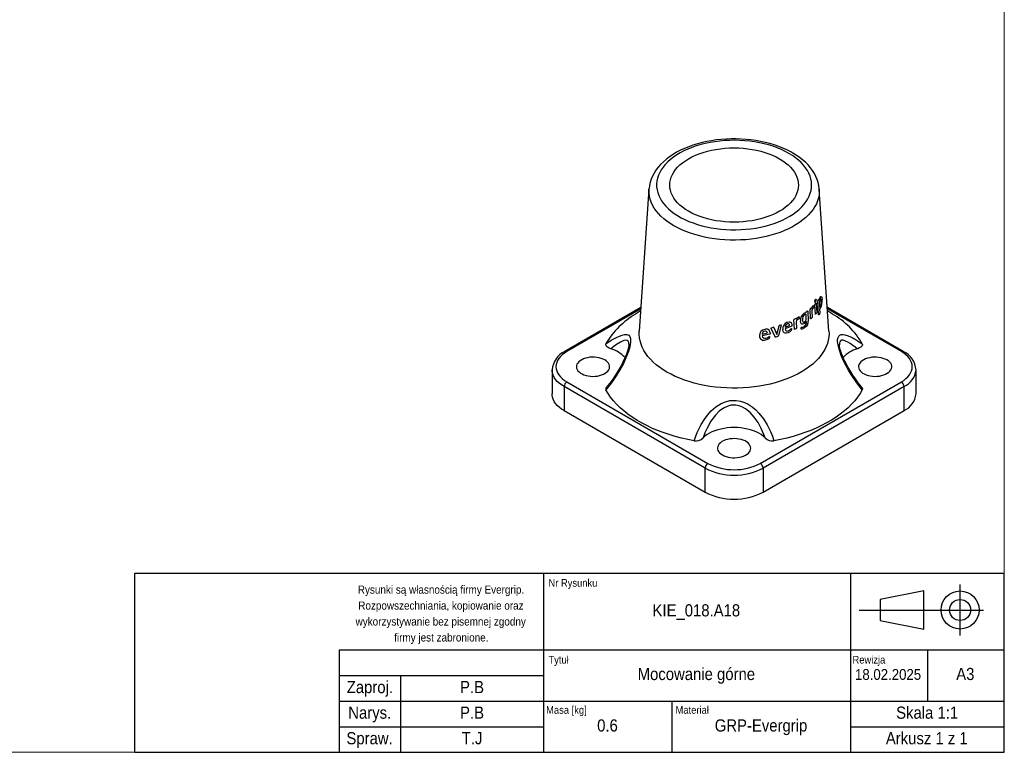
# Model space of a CAD drawing. Header units: millimetres. Extents: x 30 to 415, y 5 to 292.
# Tile 2 of 3: x 222 to 415, y 5 to 148. Entities that reach past the tile are written whole.
import ezdxf

# ---------------------------------------------------------------- set-up
doc = ezdxf.new("R2010")
doc.units = ezdxf.units.MM
doc.header["$PDSIZE"] = -1
doc.linetypes.add('SLD-Linia-ciągła', pattern=[0])
doc.linetypes.add('SLD-Linia-długa-kreska-kropka', pattern=[19.05, 15.24, -1.27, 1.27, -1.27])
doc.styles.add('SLDTEXTSTYLE0', font='GOTHIC.TTF', dxfattribs={"width": 0.913})
doc.styles.add('SLDTEXTSTYLE1', font='GOTHIC.TTF', dxfattribs={"width": 0.913, "bigfont": 'bigfont'})

msp = doc.modelspace()

# ---------------------------------------------------------------- linework, layer by layer
at = {"color": 7, "linetype": 'SLD-Linia-ciągła', "lineweight": 18, "true_color": 0xffffff}
for p, q in [((415, 292), (415, 5)), ((415, 5), (30, 5))]:
    msp.add_line(p, q, dxfattribs=at)
for p, q in [((345.53104, 115.10415), (343.62695, 87.31687)), ((380.71746, 87.31687), (378.81337, 115.10415)), ((378.05945, 90.63453), (377.96591, 92.53177)), ((377.99233, 92.61491), (378.19344, 92.83738)), ((378.22334, 92.81653), (378.31816, 90.91857)), ((378.57992, 93.29984), (378.71876, 93.4852)), ((378.7553, 93.47673), (378.75735, 93.43709)), ((378.80327, 92.98569), (378.8475, 92.12962)), ((343.94307, 91.9301), (329.09355, 83.35765)), ((343.92497, 91.66606), (329.46852, 83.32052)), ((343.89795, 91.27165), (342.91608, 90.65983)), ((376.13777, 90.6214), (375.92502, 90.53842)), ((376.24407, 90.97359), (376.24155, 91.02062)), ((376.27748, 91.09637), (376.51805, 91.27681)), ((376.55739, 91.25415), (376.64929, 89.30049)), ((377.10743, 89.73648), (377.01741, 91.60813)), ((377.04942, 91.68987), (377.25781, 91.87155)), ((377.30089, 91.85627), (377.30421, 91.7883)), ((377.35661, 91.25214), (377.41703, 90.0064)), ((377.37311, 91.87981), (377.64171, 92.2472)), ((377.58745, 91.76307), (377.52884, 91.71146)), ((377.64606, 91.80362), (377.58745, 91.76307)), ((377.64171, 92.2472), (377.70146, 92.29759)), ((377.68934, 91.83772), (377.64606, 91.80362)), ((377.74053, 92.25703), (377.7548, 91.96468)), ((378.29343, 90.83658), (378.09079, 90.61366)), ((378.89516, 90.72959), (378.72279, 90.49956)), ((378.87214, 91.65299), (378.91555, 90.81312)), ((379.08217, 91.82761), (378.92167, 91.68422)), ((395.25086, 83.35765), (380.40134, 91.9301)), ((394.87589, 83.32052), (380.41944, 91.66606)), ((381.42834, 90.65983), (380.44646, 91.27165)), ((373.95878, 87.69007), (373.8703, 89.56104)), ((373.9148, 89.63719), (374.20066, 89.78527)), ((374.25925, 89.76346), (374.26248, 89.69551)), ((374.32388, 89.15551), (374.38273, 87.91043)), ((374.35876, 89.77566), (374.73912, 90.09849)), ((374.65298, 89.62673), (374.57042, 89.5846)), ((374.73566, 89.65788), (374.65298, 89.62673)), ((374.79704, 89.685), (374.73566, 89.65788)), ((374.73912, 90.09849), (374.82415, 90.1392)), ((374.87833, 90.09291), (374.89194, 89.80077)), ((376.27631, 89.65563), (376.2384, 90.4547)), ((376.30322, 89.08703), (376.29862, 89.18606)), ((377.38667, 89.92592), (377.14407, 89.71398)), ((367.67014, 86.79186), (367.67349, 86.7345)), ((367.67349, 86.7345), (368.6722, 86.96183)), ((369.15842, 86.75633), (367.68983, 86.40884)), ((369.20476, 86.98562), (369.21201, 86.8223)), ((370.17098, 86.2399), (369.41362, 87.84822)), ((369.48328, 87.96322), (369.87183, 88.07369)), ((369.96505, 88.04895), (370.53768, 86.68313)), ((370.53768, 86.68313), (370.96693, 88.35398)), ((371.37925, 88.50287), (370.82859, 86.46914)), ((371.07176, 88.45771), (371.31444, 88.54258)), ((372.14671, 88.12413), (372.14986, 88.06701)), ((372.14986, 88.06701), (373.01229, 88.43142)), ((373.42709, 88.29047), (372.1654, 87.74231)), ((372.77091, 87.3805), (372.99189, 87.50552)), ((372.99189, 87.50552), (373.29564, 87.77857)), ((373.38774, 87.75597), (373.39568, 87.57627)), ((373.46505, 88.52702), (373.47209, 88.36394)), ((374.33975, 87.83525), (374.00757, 87.66214)), ((375.26888, 87.75628), (375.25795, 87.98329)), ((375.92268, 87.9469), (375.49554, 87.73345)), ((368.38568, 85.95406), (368.64347, 86.0439)), ((368.64347, 86.0439), (369.00046, 86.26784)), ((369.10865, 86.23088), (369.11698, 86.05092)), ((370.66081, 86.2534), (370.33942, 86.15126)), ((326.59504, 79.74864), (326.59504, 75.05353)), ((397.74937, 75.05353), (397.74937, 79.74864)), ((329.46852, 77.40156), (357.04568, 61.4816)), ((367.29873, 61.4816), (394.87589, 77.40156)), ((356.51535, 60.56305), (328.93819, 76.483)), ((328.93819, 76.483), (328.93819, 71.78789)), ((395.40622, 76.483), (367.82906, 60.56305)), ((395.40622, 71.78789), (395.40622, 76.483)), ((328.93819, 71.78789), (356.51535, 55.86794)), ((367.82906, 55.86794), (395.40622, 71.78789)), ((356.51535, 55.86794), (356.51535, 60.56305)), ((367.82906, 60.56305), (367.82906, 55.86794))]:
    msp.add_line(p, q)
at = {"color": 178, "linetype": 'SLD-Linia-ciągła', "lineweight": 25, "true_color": 0x000042}
for p, q in [((245, 5), (245, 40)), ((245, 40), (415, 40)), ((325, 5), (325, 40)), ((385, 5), (385, 40)), ((415, 5), (415, 40)), ((399.26845, 36.53908), (390.73851, 34.87018)), ((390.73851, 34.87018), (390.73851, 30.76018)), ((399.26845, 29.09128), (399.26845, 36.53908)), ((386.65217, 32.81518), (410.90697, 32.81518)), ((390.73851, 30.76018), (399.26845, 29.09128)), ((285, 25), (325, 25)), ((285, 5), (285, 25)), ((325, 25), (415, 25)), ((400, 25), (400, 15)), ((285, 20), (325, 20)), ((297, 5), (297, 20)), ((285, 15), (325, 15)), ((325, 15), (385, 15)), ((350, 15), (350, 5)), ((385, 15), (415, 15)), ((285, 10), (325, 10)), ((385, 10), (415, 10)), ((245, 5), (415, 5))]:
    msp.add_line(p, q, dxfattribs=at)
at = {"color": 178, "linetype": 'SLD-Linia-długa-kreska-kropka', "lineweight": 25, "true_color": 0x000042}
msp.add_line((406.35624, 27.80822), (406.35624, 37.82213), dxfattribs=at)
at = {"flags": 128}
for points in [[(373.63942, 122.14178), (373.25233, 122.35816), (372.4971, 122.74277), (371.70749, 123.09815), (370.88617, 123.42353), (370.0361, 123.71815), (369.16022, 123.98133), (368.26152, 124.21246), (367.34301, 124.41104), (366.4077, 124.57662), (365.45867, 124.70884), (364.49901, 124.8074), (363.53183, 124.87207), (362.56028, 124.90272), (361.58749, 124.89927), (360.61663, 124.86174), (359.65087, 124.79021), (358.69335, 124.68487), (357.74714, 124.54595), (356.81531, 124.37376), (355.90087, 124.16868), (355.00679, 123.93115), (354.13598, 123.66167), (353.29131, 123.36079), (352.4756, 123.02911), (351.69166, 122.66729), (350.94224, 122.27605), (350.23012, 121.85621), (349.55808, 121.40869), (348.92908, 120.93468), (348.34601, 120.43564), (347.8117, 119.91326), (347.32889, 119.36964), (346.90005, 118.80728), (346.52727, 118.229), (346.21212, 117.63786), (345.95556, 117.03699), (345.75795, 116.42939), (345.61915, 115.81783), (345.53871, 115.20472), (345.53383, 115.07313)], [(372.88948, 122.06752), (372.17328, 122.45503), (371.41513, 122.81496), (370.61821, 123.1458), (369.78586, 123.44617), (368.92159, 123.71481), (368.029, 123.95059), (367.11184, 124.15252), (366.17397, 124.31976), (365.21931, 124.45159), (364.25188, 124.54748), (363.27571, 124.60702), (362.29493, 124.62995), (361.31362, 124.61619), (360.33592, 124.56579), (359.36592, 124.47896), (358.40769, 124.35606), (357.46525, 124.19761), (356.54255, 124.00428), (355.64346, 123.77688), (354.77176, 123.51635), (353.9311, 123.2238), (353.12501, 122.90045), (352.35686, 122.54765), (351.62988, 122.1669), (350.94712, 121.75977), (350.31144, 121.32798), (349.72551, 120.87335), (349.19178, 120.39777), (348.7125, 119.90325), (348.28968, 119.39186), (347.92508, 118.86573), (347.62024, 118.32709), (347.37643, 117.77819), (347.19469, 117.22132), (347.07576, 116.65883), (347.02016, 116.09308), (347.0281, 115.52644), (347.09957, 114.96128), (347.23426, 114.39998), (347.4316, 113.84489), (347.69077, 113.29833), (348.01068, 112.76261), (348.38999, 112.23996), (348.8271, 111.73259), (349.32019, 111.24261), (349.86719, 110.77209), (350.46579, 110.32299), (351.1135, 109.8972), (351.80759, 109.49651), (352.54516, 109.1226), (353.3231, 108.77703), (354.13816, 108.46126), (354.98692, 108.1766), (355.86581, 107.92426), (356.77116, 107.70529), (357.69916, 107.52061), (358.64592, 107.371), (359.60747, 107.25707), (360.57978, 107.17932), (361.55877, 107.13806), (362.54033, 107.13348), (363.52035, 107.16558), (364.49471, 107.23423), (365.45933, 107.33915), (366.41017, 107.4799), (367.34323, 107.65588), (368.2546, 107.86635), (369.14045, 108.11045), (369.99708, 108.38713), (370.82089, 108.69524), (371.60843, 109.03349), (372.35638, 109.40046), (373.06162, 109.79461), (373.72119, 110.21429), (374.33232, 110.65773), (374.89244, 111.12308), (375.39921, 111.60838), (375.8505, 112.11161), (376.24442, 112.63064), (376.57931, 113.1633), (376.85378, 113.70736), (377.06666, 114.26053), (377.21708, 114.8205), (377.30439, 115.38492), (377.32823, 115.95141), (377.2885, 116.51761), (377.18537, 117.08114), (377.01927, 117.63963), (376.79089, 118.19074), (376.5012, 118.73216), (376.15141, 119.26162), (375.74298, 119.7769), (375.27764, 120.27584), (374.75732, 120.75634), (374.18422, 121.21639), (373.56074, 121.65407), (372.88948, 122.06752)], [(353.28034, 110.7474), (352.66865, 111.12668), (352.1054, 111.53018), (351.59344, 111.95584), (351.13539, 112.40151), (350.73358, 112.86491), (350.39006, 113.34367), (350.10658, 113.83536), (349.88458, 114.33747), (349.7252, 114.84745), (349.62925, 115.36269), (349.59721, 115.88057), (349.62925, 116.39845), (349.7252, 116.91369), (349.88458, 117.42366), (350.10658, 117.92578), (350.39006, 118.41747), (350.73358, 118.89623), (351.13539, 119.35962), (351.59344, 119.80529), (352.1054, 120.23096), (352.66865, 120.63446), (353.28034, 121.01373), (353.93733, 121.36685), (354.63629, 121.69201), (355.37365, 121.98756), (356.14565, 122.25198), (356.94836, 122.48394), (357.77769, 122.68225), (358.62942, 122.8459), (359.4992, 122.97406), (360.3826, 123.06607), (361.27512, 123.12146), (362.17221, 123.13996), (363.0693, 123.12146), (363.96181, 123.06607), (364.84521, 122.97406), (365.71499, 122.8459), (366.56672, 122.68225), (367.39605, 122.48394), (368.19876, 122.25198), (368.97076, 121.98756), (369.70812, 121.69201), (370.40708, 121.36685), (371.06407, 121.01373), (371.67576, 120.63446), (372.23901, 120.23096), (372.75097, 119.80529), (373.20902, 119.35962), (373.61083, 118.89623), (373.95435, 118.41747), (374.23783, 117.92578), (374.45983, 117.42366), (374.61921, 116.91369), (374.71517, 116.39845), (374.74721, 115.88057), (374.71517, 115.36269), (374.61921, 114.84745), (374.45983, 114.33747), (374.23783, 113.83536), (373.95435, 113.34367), (373.61083, 112.86491), (373.20902, 112.40151), (372.75097, 111.95584), (372.23901, 111.53018), (371.67576, 111.12668), (371.06407, 110.7474), (370.40708, 110.39428), (369.70812, 110.06912), (368.97076, 109.77358), (368.19876, 109.50915), (367.39605, 109.27719), (366.56672, 109.07888), (365.71499, 108.91523), (364.84521, 108.78707), (363.96181, 108.69507), (363.0693, 108.63967), (362.17221, 108.62117), (361.27512, 108.63967), (360.3826, 108.69507), (359.4992, 108.78707), (358.62942, 108.91523), (357.77769, 109.07888), (356.94836, 109.27719), (356.14565, 109.50915), (355.37365, 109.77358), (354.63629, 110.06912), (353.93733, 110.39428), (353.28034, 110.7474)], [(378.81337, 115.10415), (378.80717, 115.187), (378.72947, 115.79403), (378.59576, 116.39532), (378.40647, 116.98957), (378.16187, 117.57543), (377.86218, 118.15145), (377.50769, 118.71595), (377.09895, 119.26699), (376.63692, 119.80245), (376.12301, 120.32003), (375.55915, 120.81748), (374.94768, 121.29265), (374.29124, 121.74361), (373.63942, 122.14178)], [(378.81337, 115.10415), (378.82441, 114.57607), (378.77704, 113.98456), (378.66668, 113.39586), (378.49375, 112.81219), (378.25891, 112.23578), (377.96305, 111.6688), (377.60728, 111.11341), (377.19297, 110.57173), (376.72167, 110.04579), (376.19519, 109.5376), (375.61551, 109.04908), (374.98483, 108.58209), (374.30556, 108.1384), (373.58025, 107.71969), (372.81168, 107.32755), (372.00274, 106.96347), (371.15651, 106.62883), (370.27621, 106.3249), (369.36516, 106.05283), (368.42682, 105.81365), (367.46476, 105.60827), (366.48263, 105.43747), (365.48414, 105.3019), (364.47309, 105.20207), (363.45331, 105.13836), (362.42867, 105.11101), (361.40306, 105.12013), (360.38036, 105.16568), (359.36447, 105.24749), (358.35922, 105.36525), (357.36844, 105.5185), (356.39588, 105.70668), (355.44523, 105.92907), (354.5201, 106.18481), (353.624, 106.47295), (352.76032, 106.79239), (351.93235, 107.14192), (351.14322, 107.52021), (350.39592, 107.92582), (349.6933, 108.35723), (349.03801, 108.81278), (348.43255, 109.29076), (347.8792, 109.78935), (347.38008, 110.30666), (346.93706, 110.84073), (346.55184, 111.38953), (346.22587, 111.95097), (345.96039, 112.52294), (345.75641, 113.10325), (345.6147, 113.68972), (345.53579, 114.28011), (345.52, 114.87218), (345.53104, 115.10415)], [(378.07717, 93.02409), (378.01569, 92.96893), (377.98857, 92.95588), (377.96603, 92.96007), (377.94938, 92.98112), (377.93478, 93.01937), (377.91383, 93.11616)], [(378.06022, 93.53917), (378.11901, 93.58935), (378.14443, 93.60075), (378.16538, 93.59578), (378.18081, 93.57489), (378.19436, 93.53759), (378.21394, 93.44383)], [(378.19344, 92.83738), (378.20423, 92.84405), (378.20917, 92.84511), (378.21303, 92.84364), (378.21897, 92.83291), (378.22334, 92.81653)], [(378.69559, 90.52066), (378.6271, 91.86874), (378.55789, 93.21599)], [(378.71876, 93.4852), (378.73115, 93.50103), (378.74289, 93.50878), (378.74839, 93.50711), (378.75219, 93.50096), (378.7543, 93.49013), (378.7553, 93.47673)], [(378.75735, 93.43709), (378.78292, 93.48104), (378.80468, 93.54151)], [(379.21561, 93.18451), (379.19286, 93.41968), (379.17151, 93.51969), (379.14308, 93.58909), (379.1049, 93.62874), (379.06003, 93.62679), (378.95792, 93.51934)], [(378.98159, 93.9113), (379.13352, 94.08445), (379.20182, 94.10161), (379.26101, 94.063), (379.30867, 93.97255), (379.3434, 93.83809), (379.38284, 93.48582)], [(379.03162, 92.106), (379.12075, 92.28873), (379.18929, 92.53764)], [(379.18929, 92.53764), (379.22351, 92.87882), (379.21561, 93.18451)], [(375.85951, 90.8404), (376.02345, 90.93164), (376.17737, 90.95788)], [(376.2384, 90.4547), (376.23349, 90.52487), (376.22685, 90.55574), (376.21661, 90.57812), (376.18211, 90.60654), (376.13777, 90.6214)], [(376.17737, 90.95788), (376.20852, 90.9542), (376.24407, 90.97359)], [(376.51805, 91.27681), (376.53246, 91.28272), (376.53905, 91.28346), (376.54414, 91.28175), (376.55185, 91.2707), (376.55739, 91.25415)], [(377.25781, 91.87155), (377.27305, 91.88273), (377.28012, 91.88556), (377.28565, 91.88509), (377.29016, 91.88135), (377.29435, 91.87431), (377.30089, 91.85627)], [(377.30421, 91.7883), (377.34001, 91.82848), (377.37311, 91.87981)], [(377.72253, 91.86635), (377.70598, 91.85068), (377.68934, 91.83772)], [(377.70146, 92.29759), (377.71866, 92.30769), (377.72611, 92.30887), (377.73141, 92.30576), (377.73502, 92.29835), (377.73773, 92.28623), (377.74053, 92.25703)], [(378.09079, 90.61366), (378.07939, 90.60678), (378.07415, 90.60563), (378.07009, 90.60707), (378.06391, 90.61791), (378.05945, 90.63453)], [(378.72279, 90.49956), (378.71297, 90.49263), (378.70845, 90.49149), (378.70493, 90.49296), (378.69953, 90.50391), (378.69559, 90.52066)], [(378.8475, 92.12962), (378.87046, 92.02438), (378.89211, 92.00116), (378.91869, 91.99866), (378.97489, 92.03676), (379.03162, 92.106)], [(378.89727, 91.67946), (378.88477, 91.66874), (378.87214, 91.65299)], [(378.92167, 91.68422), (378.90974, 91.68365), (378.89727, 91.67946)], [(371.31444, 88.54258), (371.35621, 88.55286), (371.36725, 88.55209), (371.37459, 88.54867), (371.37897, 88.54193), (371.38183, 88.53148)], [(372.55958, 89.06528), (372.91039, 89.16391), (373.07318, 89.15938), (373.2145, 89.10611), (373.32557, 89.00594), (373.40073, 88.86837), (373.46505, 88.52702)], [(373.01229, 88.43142), (372.97497, 88.60454), (372.94104, 88.6764), (372.88897, 88.73072), (372.81896, 88.76287), (372.73763, 88.76939), (372.56052, 88.72219)], [(374.20066, 89.78527), (374.22169, 89.794), (374.23141, 89.79573), (374.23896, 89.7944), (374.24505, 89.79), (374.25065, 89.78237), (374.25925, 89.76346)], [(374.26248, 89.69551), (374.31231, 89.72985), (374.35876, 89.77566)], [(374.8443, 89.70825), (374.82068, 89.69528), (374.79704, 89.685)], [(374.82415, 90.1392), (374.8486, 90.14655), (374.85914, 90.14655), (374.86654, 90.14265), (374.87148, 90.13474), (374.87502, 90.12229), (374.87833, 90.09291)], [(375.92206, 88.78689), (375.62612, 88.65899), (375.48652, 88.66063), (375.36306, 88.71333), (375.26348, 88.81258), (375.19386, 88.95087), (375.12876, 89.30051)], [(375.51516, 89.54904), (375.54829, 89.31448), (375.58706, 89.21302), (375.64201, 89.14105), (375.71688, 89.09743), (375.80425, 89.09233), (375.9962, 89.17678)], [(375.88539, 88.26076), (376.08359, 88.43004), (376.2475, 88.68813)], [(376.22236, 89.09414), (376.07986, 88.91667), (375.92206, 88.78689)], [(376.51579, 88.58464), (376.24012, 88.21098), (375.92268, 87.9469)], [(376.29862, 89.18606), (376.25857, 89.14587), (376.22236, 89.09414)], [(376.2475, 88.68813), (376.30138, 88.89533), (376.30322, 89.08703)], [(377.14407, 89.71398), (377.13058, 89.70775), (377.12441, 89.7069), (377.11965, 89.70857), (377.1125, 89.7197), (377.10743, 89.73648)], [(337.10689, 84.86212), (338.16941, 85.53389), (339.15405, 86.07923), (339.74068, 86.35277), (340.28312, 86.55211), (340.77117, 86.66189), (341.22441, 86.65961), (341.58617, 86.50362), (341.78618, 86.26002), (341.90846, 85.89831), (341.93445, 85.70505), (341.93382, 85.21978), (341.85857, 84.64904), (341.71503, 84.02003), (341.51121, 83.34509), (341.23227, 82.58332), (340.90102, 81.80142), (340.52723, 81.01562), (339.86147, 79.78027), (339.11729, 78.56747), (338.3117, 77.39779), (337.72091, 76.61564), (337.10689, 75.85997)], [(349.04847, 79.3172), (348.30089, 79.77489), (347.60113, 80.25711), (346.9516, 80.76221), (346.35453, 81.28845), (345.81199, 81.83401), (345.32585, 82.397), (344.89779, 82.9755), (344.52927, 83.56751), (344.22156, 84.17098), (343.97574, 84.78383), (343.79265, 85.40395), (343.67291, 86.02921), (343.61695, 86.65745), (343.62495, 87.28651), (343.62695, 87.31687)], [(380.71746, 87.31687), (380.73146, 86.81472), (380.69148, 86.18608), (380.58766, 85.55987), (380.42035, 84.93826), (380.19014, 84.32339), (379.89782, 83.71738), (379.54439, 83.12232), (379.13108, 82.54025), (378.65931, 81.9732), (378.1307, 81.4231), (377.54708, 80.89186), (376.91046, 80.38131), (376.22304, 79.89321), (375.48718, 79.42923), (374.70542, 78.99099), (373.88045, 78.57999), (373.01512, 78.19765), (372.11242, 77.84528), (371.17545, 77.52411), (370.20744, 77.23523), (369.21174, 76.97965), (368.19177, 76.75824), (367.15104, 76.57177), (366.09316, 76.42087), (365.02176, 76.30608), (363.94053, 76.22779), (362.85321, 76.18626), (361.76354, 76.18165), (360.67528, 76.21395), (359.59218, 76.28308), (358.51798, 76.38877), (357.45637, 76.53068), (356.41102, 76.70832), (355.38553, 76.92106), (354.38343, 77.16818), (353.40818, 77.44882), (352.46315, 77.76202), (351.55158, 78.1067), (350.67662, 78.48167), (349.8413, 78.88563), (349.04847, 79.3172)], [(369.40262, 87.89101), (369.40333, 87.90472), (369.40703, 87.91796), (369.41508, 87.9295), (369.42785, 87.94055), (369.45483, 87.95453), (369.48328, 87.96322)], [(369.41362, 87.84822), (369.40536, 87.86835), (369.40262, 87.89101)], [(371.38183, 88.53148), (371.38167, 88.51743), (371.37925, 88.50287)], [(372.71869, 87.02278), (372.32495, 86.91731), (372.13746, 86.92789), (371.97262, 86.99383), (371.84205, 87.11161), (371.75349, 87.2691), (371.67891, 87.65113)], [(373.29564, 87.77857), (373.31852, 87.79967), (373.34305, 87.81655)], [(373.34305, 87.81655), (373.35541, 87.81999), (373.36623, 87.81995), (373.37376, 87.81476), (373.37999, 87.80427), (373.38774, 87.75597)], [(374.00757, 87.66214), (373.98934, 87.65802), (373.98105, 87.65812), (373.97469, 87.6605), (373.96529, 87.67264), (373.95878, 87.69007)], [(375.49554, 87.73345), (375.3635, 87.69742), (375.32961, 87.69222), (375.30085, 87.69793), (375.28182, 87.7216), (375.26888, 87.75628)], [(375.29399, 88.0654), (375.31946, 88.0743), (375.3435, 88.07561)], [(387.23753, 75.85997), (386.175, 77.20421), (385.19036, 78.62367), (384.60374, 79.57285), (384.06129, 80.54223), (383.57325, 81.51861), (383.12001, 82.56353), (382.75824, 83.57655), (382.55823, 84.30451), (382.43596, 84.96627), (382.40996, 85.22371), (382.41059, 85.70727), (382.48584, 86.09278), (382.62938, 86.37132), (382.8332, 86.55549), (383.11214, 86.65828), (383.44339, 86.67466), (383.81718, 86.61731), (384.48294, 86.40288), (385.22712, 86.0614), (386.03271, 85.61774), (386.6235, 85.25895), (387.23753, 84.86212)], [(338.09521, 83.86061), (337.7426, 84.00125), (337.43802, 84.17486), (337.16524, 84.42826), (337.06788, 84.65176), (337.10689, 84.86212)], [(341.58161, 84.74415), (341.58122, 84.68392), (341.56524, 84.48545), (341.52823, 84.23356), (341.46581, 83.93272), (341.37553, 83.59007), (341.25602, 83.21172), (341.11487, 82.81746), (340.92344, 82.33627), (340.69739, 81.82034), (340.43339, 81.26713), (340.12859, 80.67619), (339.77996, 80.04777), (339.38307, 79.38072), (338.92959, 78.66944), (338.43832, 77.95087), (337.91766, 77.24008), (337.36827, 76.53956), (337.19476, 76.3329)], [(341.58161, 84.74415), (341.58688, 84.95216), (341.56438, 85.10279), (341.45725, 85.36981), (341.2858, 85.52058), (340.96975, 85.56826), (340.58396, 85.47496), (339.93244, 85.15977), (339.19949, 84.68785), (338.6606, 84.29743), (338.09521, 83.86061)], [(369.00046, 86.26784), (369.02748, 86.28524), (369.05643, 86.29817)], [(369.05643, 86.29817), (369.07099, 86.29965), (369.08373, 86.2979), (369.09255, 86.29156), (369.09982, 86.28013), (369.10865, 86.23088)], [(370.33942, 86.15126), (370.2769, 86.14142), (370.24852, 86.14289), (370.22663, 86.15091), (370.194, 86.18794), (370.17098, 86.2399)], [(386.2492, 83.86061), (385.86314, 84.16147), (385.35372, 84.54013), (384.86883, 84.87513), (384.40242, 85.16464), (383.96989, 85.38906), (383.51181, 85.5475), (383.30554, 85.57115), (383.12332, 85.54607), (382.95034, 85.44544), (382.8232, 85.24894), (382.75847, 84.9617), (382.75777, 84.66041)], [(387.23753, 84.86212), (387.27757, 84.6603), (387.20301, 84.46306), (386.93213, 84.19302), (386.66311, 84.03135), (386.35205, 83.89669), (386.2492, 83.86061)], [(329.46852, 83.32052), (328.99072, 83.01619), (328.56689, 82.68629), (328.20111, 82.334), (327.89691, 81.9627), (327.65722, 81.57598), (327.48435, 81.17756), (327.37995, 80.77128), (327.34504, 80.36104), (327.37995, 79.95081), (327.48435, 79.54452), (327.65722, 79.1461), (327.89691, 78.75938), (328.20111, 78.38809), (328.56689, 78.03579), (328.99072, 77.70589), (329.46852, 77.40156)], [(387.1475, 76.33797), (387.03026, 76.47679), (386.44652, 77.218), (385.8854, 77.98342), (385.36935, 78.74037), (384.89857, 79.48356), (384.4735, 80.20751), (384.13058, 80.83761), (383.83278, 81.42789), (383.57771, 81.97541), (383.36267, 82.47892), (383.18479, 82.93828), (383.04121, 83.35396), (382.92918, 83.72654), (382.85526, 84.01878), (382.80222, 84.28981), (382.77112, 84.53103), (382.76282, 84.69339)], [(394.87589, 77.40156), (395.3537, 77.70589), (395.77752, 78.03579), (396.1433, 78.38809), (396.4475, 78.75938), (396.68719, 79.1461), (396.86006, 79.54452), (396.96446, 79.95081), (396.99937, 80.36104), (396.96446, 80.77128), (396.86006, 81.17756), (396.68719, 81.57598), (396.4475, 81.9627), (396.1433, 82.334), (395.77752, 82.68629), (395.3537, 83.01619), (394.87589, 83.32052)], [(336.89314, 81.68771), (336.55094, 81.85943), (336.17067, 82.00199), (335.75974, 82.11261), (335.32613, 82.18914), (334.8783, 82.23009), (334.42495, 82.23466), (333.97491, 82.20276), (333.53694, 82.13501), (333.11957, 82.03274), (332.73092, 81.89792), (332.37855, 81.7332), (332.06932, 81.54176), (331.80925, 81.32735), (331.6034, 81.09413), (331.45578, 80.84663), (331.36927, 80.58969), (331.34554, 80.3283), (331.38505, 80.06754), (331.48705, 79.8125), (331.64954, 79.56813), (331.86936, 79.3392), (332.14224, 79.13015), (332.46285, 78.94507), (332.82496, 78.78754), (333.22153, 78.66064), (333.64483, 78.56684), (334.08663, 78.50796), (334.53832, 78.48514), (334.99112, 78.49884), (335.4362, 78.54879), (335.86492, 78.63401), (336.26892, 78.75284), (336.64033, 78.90297), (336.97194, 79.08149), (337.25729, 79.28491), (337.49081, 79.50927), (337.66798, 79.75022), (337.78533, 80.00305), (337.84059, 80.26285), (337.83267, 80.52456), (337.76174, 80.78309), (337.62918, 81.03341), (337.43756, 81.27064), (337.19061, 81.49016), (336.89314, 81.68771)], [(392.04747, 81.68771), (391.70527, 81.85943), (391.325, 82.00199), (390.91407, 82.11261), (390.48046, 82.18914), (390.03263, 82.23009), (389.57928, 82.23466), (389.12924, 82.20276), (388.69127, 82.13501), (388.2739, 82.03274), (387.88525, 81.89792), (387.53288, 81.7332), (387.22365, 81.54176), (386.96358, 81.32735), (386.75773, 81.09413), (386.61011, 80.84663), (386.5236, 80.58969), (386.49987, 80.3283), (386.53938, 80.06754), (386.64138, 79.8125), (386.80387, 79.56813), (387.02369, 79.3392), (387.29656, 79.13015), (387.61718, 78.94507), (387.97929, 78.78754), (388.37586, 78.66064), (388.79916, 78.56684), (389.24096, 78.50796), (389.69265, 78.48514), (390.14545, 78.49884), (390.59053, 78.54879), (391.01925, 78.63401), (391.42324, 78.75284), (391.79466, 78.90297), (392.12627, 79.08149), (392.41161, 79.28491), (392.64514, 79.50927), (392.82231, 79.75022), (392.93966, 80.00305), (392.99492, 80.26285), (392.987, 80.52456), (392.91607, 80.78309), (392.78351, 81.03341), (392.59188, 81.27064), (392.34494, 81.49016), (392.04747, 81.68771)], [(328.93819, 76.483), (328.44037, 76.79825), (327.99506, 77.13867), (327.60606, 77.50135), (327.27669, 77.88321), (327.00976, 78.28098), (326.80754, 78.69127), (326.67176, 79.11059), (326.60358, 79.53535), (326.5997, 79.76712)], [(354.37527, 65.89114), (353.10939, 66.13904), (351.86701, 66.42381), (350.65136, 66.74473), (349.46558, 67.10096), (348.31275, 67.49157), (347.19586, 67.91555), (346.1178, 68.37181), (345.08138, 68.85916), (344.08928, 69.37633), (343.14406, 69.92199), (342.2482, 70.49472), (341.40399, 71.09303), (340.61365, 71.71538), (339.87921, 72.36015), (339.20257, 73.02566), (338.5855, 73.7102), (338.0296, 74.41198), (337.5363, 75.12919), (337.10689, 75.85997)], [(387.23753, 75.85997), (386.80811, 75.12919), (386.31481, 74.41198), (385.75891, 73.7102), (385.14184, 73.02566), (384.46521, 72.36015), (383.73076, 71.71538), (382.94042, 71.09303), (382.09622, 70.49472), (381.20035, 69.92199), (380.25514, 69.37633), (379.26303, 68.85916), (378.22661, 68.37181), (377.14856, 67.91555), (376.03167, 67.49157), (374.87884, 67.10096), (373.69306, 66.74473), (372.4774, 66.42381), (371.23502, 66.13904), (369.96914, 65.89114)], [(387.13936, 76.33081), (387.17917, 76.29383), (387.27653, 76.07032), (387.23753, 75.85997)], [(328.93819, 71.78789), (328.44037, 72.10314), (327.99506, 72.44356), (327.60606, 72.80624), (327.27669, 73.1881), (327.00976, 73.58587), (326.80754, 73.99616), (326.67176, 74.41548), (326.60358, 74.84024), (326.59504, 75.05353)], [(354.37527, 65.89114), (354.95771, 67.51253), (355.7148, 69.06335), (356.29999, 70.01336), (356.96693, 70.91087), (357.71751, 71.73569), (358.62451, 72.51866), (359.63701, 73.15603), (360.4785, 73.51366), (361.36494, 73.73428), (361.75531, 73.78138), (362.59443, 73.78015), (363.42266, 73.6441), (364.20871, 73.386), (364.9528, 73.02295), (365.70161, 72.53243), (366.39301, 71.95845), (367.02394, 71.32109), (367.90817, 70.21186), (368.66284, 69.00512), (369.29167, 67.73339), (369.65835, 66.82187), (369.96914, 65.89114)], [(368.23429, 66.46169), (367.99434, 67.12394), (367.47832, 68.31601), (366.85719, 69.45889), (366.12159, 70.52559), (365.33886, 71.40508), (364.42951, 72.14813), (363.83008, 72.49238), (363.18622, 72.742), (362.5163, 72.8717), (361.83422, 72.87338), (361.51769, 72.8283), (360.79199, 72.61454), (360.11459, 72.27528), (359.28014, 71.65879), (358.54828, 70.92028), (357.64235, 69.70599), (356.89972, 68.38224), (356.47379, 67.43484), (356.11012, 66.46169)], [(368.23429, 66.46169), (367.87414, 66.78518), (367.46235, 67.08745), (367.00266, 67.36576), (366.49922, 67.61758), (365.9566, 67.84063), (365.37971, 68.0329), (364.77378, 68.19265), (364.14428, 68.31842), (363.49693, 68.40908), (362.83758, 68.4638), (362.17221, 68.4821), (361.50683, 68.4638), (360.84748, 68.40908), (360.20013, 68.31842), (359.57063, 68.19265), (358.9647, 68.0329), (358.38781, 67.84063), (357.84519, 67.61758), (357.34175, 67.36576), (356.88206, 67.08745), (356.47028, 66.78518), (356.11012, 66.46169)], [(359.87411, 63.11442), (360.21631, 62.9427), (360.59657, 62.80014), (361.00751, 62.68951), (361.44111, 62.61299), (361.88895, 62.57204), (362.3423, 62.56747), (362.79234, 62.59937), (363.2303, 62.66712), (363.64767, 62.76939), (364.03633, 62.9042), (364.3887, 63.06893), (364.69793, 63.26036), (364.958, 63.47478), (365.16385, 63.708), (365.31146, 63.95549), (365.39798, 64.21243), (365.42171, 64.47383), (365.38219, 64.73458), (365.2802, 64.98963), (365.11771, 65.23399), (364.89789, 65.46293), (364.62501, 65.67197), (364.3044, 65.85706), (363.94228, 66.01459), (363.54572, 66.14149), (363.12241, 66.23529), (362.68062, 66.29417), (362.22893, 66.31698), (361.77613, 66.30328), (361.33104, 66.25334), (360.90233, 66.16812), (360.49833, 66.04929), (360.12691, 65.89915), (359.79531, 65.72064), (359.50996, 65.51722), (359.27643, 65.29285), (359.09927, 65.05191), (358.98192, 64.79908), (358.92666, 64.53928), (358.93457, 64.27756), (359.0055, 64.01903), (359.13807, 63.76872), (359.32969, 63.53149), (359.57664, 63.31197), (359.87411, 63.11442)]]:
    msp.add_lwpolyline(points, dxfattribs=at)
at = {"color": 178, "linetype": 'SLD-Linia-ciągła', "lineweight": 25, "true_color": 0x000042}
for radius in [3.7239, 2.055]:
    msp.add_circle((406.35624, 32.81518), radius, dxfattribs=at)
for centre, radius, start, end in [((378.47393, 93.15916), 0.56175, 137.430905, 184.3900037), ((378.10943, 92.53194), 0.14352, 144.6787275, 180.0674639), ((377.65283, 93.3945), 0.56327, 318.8823489, 5.0246814), ((378.71904, 93.21847), 0.16117, 149.677268, 180.8808147), ((379.72035, 93.00914), 0.91739, 146.2106095, 181.4646112), ((380.50892, 92.95344), 1.80284, 147.9063688, 160.9623143), ((376.30608, 93.18734), 3.0912, 333.9044683, 5.5411373), ((351.12587, 76.62458), 16.26004, 120.3251153, 149.5615504), ((376.94316, 89.38282), 1.81627, 126.6292711, 182.5975116), ((376.60301, 89.67796), 1.09547, 128.2362478, 186.7585424), ((376.33343, 91.02345), 0.09192, 127.4978155, 181.7616738), ((377.14307, 91.60606), 0.12567, 138.1724584, 179.0549912), ((377.89494, 91.31224), 0.54168, 132.5226728, 186.3702856), ((377.62453, 91.95297), 0.13079, 318.5267582, 5.1349984), ((378.17315, 90.91758), 0.14501, 326.0419776, 0.3915166), ((378.7482, 90.80971), 0.16738, 331.4022435, 1.1665502), ((373.3304, 76.73666), 16.10686, 30.2962847, 59.8170496), ((373.08551, 87.75646), 1.41054, 111.8916254, 184.2827094), ((372.7983, 88.11547), 0.65165, 111.4007583, 179.2383087), ((373.96794, 89.55507), 0.09782, 122.9068999, 176.5007315), ((374.74758, 89.19743), 0.42577, 114.5878935, 185.6504055), ((374.7932, 89.79309), 0.09903, 301.0591776, 4.446198), ((375.69215, 89.67598), 0.58451, 301.3442472, 358.0045492), ((375.41966, 89.15943), 1.2377, 332.3286786, 6.544579), ((377.29191, 90.00765), 0.12513, 319.2240254, 359.4292696), ((368.32975, 86.48038), 1.19708, 98.6656163, 184.1387163), ((368.22819, 86.76938), 0.5585, 98.1689454, 177.6932911), ((368.29258, 86.97075), 0.37973, 358.6534444, 112.2439541), ((368.46336, 86.99213), 0.74142, 359.4968511, 115.0541623), ((369.13957, 86.8264), 0.07256, 285.0598122, 356.7649219), ((369.90644, 88.01611), 0.06718, 29.2611957, 121.0062084), ((371.10377, 88.32054), 0.14086, 103.1331861, 166.2663646), ((372.55742, 87.71079), 0.39328, 175.4029586, 302.8769835), ((371.95265, 88.84997), 1.98127, 292.7454946, 313.9356872), ((373.24008, 87.55395), 0.15719, 303.7276027, 8.1649808), ((373.38618, 88.36605), 0.08593, 298.428837, 358.5945275), ((374.28608, 87.9158), 0.09679, 303.6735572, 356.8163744), ((375.35005, 87.99183), 0.09249, 127.3052793, 185.2996365), ((375.29573, 89.10101), 1.02651, 272.6672829, 305.0596728), ((367.98495, 86.38513), 0.84921, 179.4030095, 293.4839144), ((368.19543, 86.42271), 0.50579, 181.5711655, 292.0955873), ((367.87815, 87.64095), 2.08282, 282.34209, 303.7633437), ((368.98932, 86.03014), 0.12934, 291.0190212, 9.2432876), ((370.60246, 86.47189), 0.22614, 284.9513092, 359.3034124), ((330.96349, 79.39753), 4.37942, 115.276312, 175.1587898), ((329.24882, 83.01382), 0.37726, 54.3852019, 114.3043397), ((336.31182, 77.8529), 6.26682, 43.5365316, 73.466492), ((387.87321, 78.1132), 5.97245, 105.7783047, 137.23656), ((395.09356, 83.03433), 0.35956, 64.0558753, 127.2545831), ((393.3703, 79.38797), 4.3926, 4.5059444, 64.651665), ((393.74535, 80.15005), 4.02563, 294.3667357, 354.054459), ((330.0896, 76.43061), 1.1526, 122.6054783, 177.3945215), ((394.25481, 76.43061), 1.1526, 2.6054785, 57.3945217), ((337.4362, 76.03232), 0.37169, 128.3844651, 207.6259306), ((393.74942, 75.45012), 4.01956, 294.3421384, 354.3377206), ((354.66666, 67.92795), 2.05755, 261.8583441, 314.5509228), ((369.67594, 67.92246), 2.05237, 225.3773788, 278.2133543), ((357.66676, 60.51065), 1.1526, 122.6054783, 177.3945215), ((362.17221, 71.45111), 12.26988, 242.5460282, 297.4539718), ((362.17221, 71.37576), 11.14341, 242.6096722, 297.3903278), ((366.67765, 60.51065), 1.1526, 2.6054785, 57.3945217), ((362.17221, 66.756), 12.26988, 242.5460282, 297.4539718)]:
    msp.add_arc(centre, radius, start, end)
at = {"color": 7, "linetype": 'SLD-Linia-ciągła', "lineweight": 18, "true_color": 0xffffff}
msp.add_point((406.35624, 32.81518), dxfattribs=at)

# ---------------------------------------------------------------- texts
at = {"color": 178, "linetype": 'SLD-Linia-ciągła', "lineweight": 25, "true_color": 0x000042}
for s, insert, char_height, attachment_point, style in [('Nr Rysunku', (325.87801, 38.86442), 1.5, 1, 'SLDTEXTSTYLE0'), ('Rysunki są własnością firmy Evergrip. ', (304.86918, 37.59293), 1.5875, 2, 'SLDTEXTSTYLE1'), ('Rozpowszechniania, kopiowanie oraz ', (304.85687, 34.47627), 1.5875, 2, 'SLDTEXTSTYLE0'), ('wykorzystywanie bez pisemnej zgodny ', (304.81443, 31.3596), 1.5875, 2, 'SLDTEXTSTYLE0'), ('firmy jest zabronione.', (304.9311, 28.24294), 1.5875, 2, 'SLDTEXTSTYLE0'), ('Tytuł', (325.87801, 23.8413), 1.5, 1, 'SLDTEXTSTYLE1'), ('Rewizja', (385.31602, 23.8413), 1.5, 1, 'SLDTEXTSTYLE0'), ('18.02.2025', (392.27706, 21.27543), 2.116667, 2, 'SLDTEXTSTYLE0'), ('A3', (407.37983, 21.50304), 2.38125, 2, 'SLDTEXTSTYLE0'), ('Zaproj.', (290.9639, 18.94243), 2.38125, 2, 'SLDTEXTSTYLE0'), ('P.B', (310.94378, 18.94243), 2.38125, 2, 'SLDTEXTSTYLE0'), ('Narys.', (290.93303, 13.94243), 2.38125, 2, 'SLDTEXTSTYLE0'), ('P.B', (310.94378, 13.94243), 2.38125, 2, 'SLDTEXTSTYLE0'), ('Masa [kg]', (325.42011, 14.03238), 1.5, 1, 'SLDTEXTSTYLE0'), ('Materiał', (350.72435, 14.03238), 1.5, 1, 'SLDTEXTSTYLE1'), ('Skala 1:1', (399.91125, 13.94243), 2.38125, 2, 'SLDTEXTSTYLE0'), ('GRP-Evergrip', (367.43303, 11.44243), 2.38125, 2, 'SLDTEXTSTYLE0'), ('0.6', (337.42255, 11.44243), 2.38125, 2, 'SLDTEXTSTYLE0'), ('Spraw.', (290.90271, 8.94243), 2.38125, 2, 'SLDTEXTSTYLE0'), ('T.J', (310.9424, 8.94243), 2.38125, 2, 'SLDTEXTSTYLE0'), ('Arkusz 1 z 1', (399.84153, 8.94243), 2.38125, 2, 'SLDTEXTSTYLE0')]:
    msp.add_mtext(s, dxfattribs=dict(at, insert=insert, char_height=char_height, attachment_point=attachment_point, style=style))
at = {"color": 7, "linetype": 'SLD-Linia-ciągła', "lineweight": 18, "true_color": 0xffffff, "char_height": 2.38125, "attachment_point": 2, "style": 'SLDTEXTSTYLE0'}
for s, insert in [('KIE_018.A18', (354.78971, 33.94243)), ('Mocowanie górne', (354.79412, 21.50304))]:
    msp.add_mtext(s, dxfattribs=dict(at, insert=insert))

doc.saveas('drawing.dxf')
